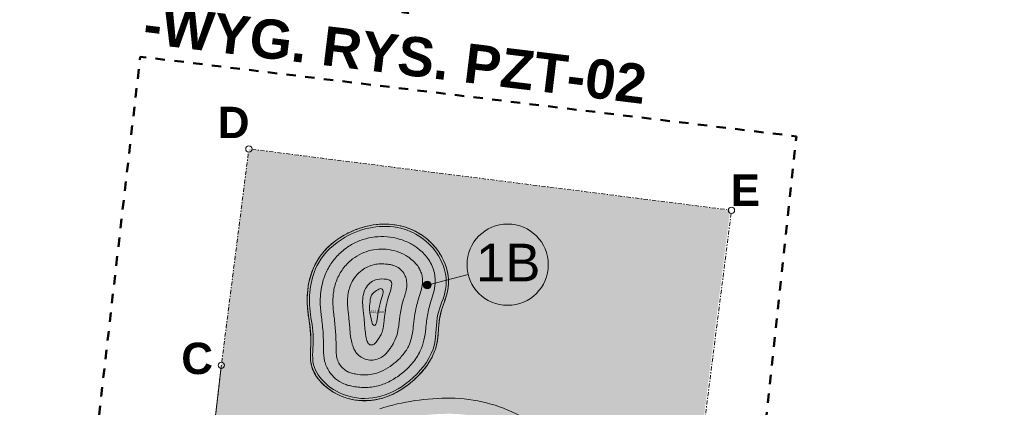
# Model space of a CAD drawing. Header units: millimetres. Extents: x 85983 to 6689246, y 628102 to 1220745.
# Tile 16 of 19: x 5933097 to 6058550, y 808183 to 857609. Entities that reach past the tile are written whole.
import ezdxf
from ezdxf.xclip import XClip

# ---------------------------------------------------------------- set-up
doc = ezdxf.new("R2010")
doc.units = ezdxf.units.MM
doc.header["$MEASUREMENT"] = 0
doc.header["$XCLIPFRAME"] = 0
for name, pattern in [('1_OTKJ', [2, 1.5, -0.5]), ('Przerywana długa 2', [2400, 1200, -1200]), ('Przerywana podwójnie', [1093.611073, 529.166651, -211.666656, 141.111112, -211.666656])]:
    doc.linetypes.add(name, pattern=pattern)
for name, color, linetype, lineweight in [('2D - Ogólne_Nr_pióra__1', 7, 'Continuous', 13), ('2D - Ogólne_Nr_pióra__38', 30, 'Continuous', 13), ('__ Granica opracowania_Nr_pióra__20', 1, 'Continuous', 13), ('__ Granica opracowania_Nr_pióra__26', 5, 'Continuous', 50), ('__ Kontury-kurchany_Nr_pióra__1', 7, 'Continuous', 13), ('__ Opisy _Nr_pióra__1', 7, 'Continuous', 13), ('__ Opisy _Nr_pióra__20', 1, 'Continuous', 13), ('__ Powierzchnia zabudowy _Nr_pióra__1', 7, 'Continuous', 13), ('OTK_L_0_Nr_pióra__2', 8, 'Continuous', 13), ('SKMBT_C28023102512110_2_0_Nr_pióra__1', 7, 'Continuous', 13)]:
    doc.layers.add(name, color=color, linetype=linetype, lineweight=lineweight)
for name, color, linetype, lineweight, true_color in [('2D - Ogólne_Nr_pióra__93', 7, 'Continuous', 13, 0xb5b54a), ('__ Powierzchnia zabudowy _Nr_pióra__82', 7, 'Continuous', 13, 0xaaaaaa), ('__ Powierzchnia zabudowy _Nr_pióra__93', 7, 'Continuous', 13, 0xb5b54a)]:
    doc.layers.add(name, color=color, linetype=linetype, lineweight=lineweight, true_color=true_color)
for name, color, linetype in [('2D - Rysunki i Obrazki', 7, 'Continuous'), ('__ Granica opracowania', 7, 'Continuous'), ('__ Opisy', 7, 'Continuous')]:
    doc.layers.add(name, color=color, linetype=linetype)
doc.styles.add('STYL_AUTOMATYCZNY_1', font='arial.ttf')
doc.styles.add('STYL_AUTOMATYCZNY_2', font='arial.ttf')
picture_1 = doc.add_image_def('image1.tif', size_in_pixel=(12377, 8750))

# ---------------------------------------------------------------- blocks, each defined once
blk = doc.blocks.new('Rysunek_3_2', base_point=(6270111, 924424))
at = {"layer": 'SKMBT_C28023102512110_2_0_Nr_pióra__1', "color": 7, "lineweight": 13}
image = blk.add_image(picture_1, insert=(5850977, 628102), size_in_units=(838268, 592643), dxfattribs=at)
image.set_boundary_path([(-0.5, -0.5), (12376.5, 8749.5)])
blk = doc.blocks.new('Linia_8_3', base_point=(5958790, 813545))
at = {"layer": '__ Granica opracowania_Nr_pióra__20', "color": 1, "linetype": 'Przerywana podwójnie', "lineweight": 13}
blk.add_line((5958841, 813942), (5962246, 840733), dxfattribs=at)
at = {"layer": '__ Granica opracowania_Nr_pióra__20', "color": 1, "linetype": 'Continuous', "lineweight": 13}
for centre in [(5962297, 841130), (5958790, 813545)]:
    blk.add_circle(centre, 400, dxfattribs=at)
blk = doc.blocks.new('Linia_9_3', base_point=(5962297, 841130))
at = {"layer": '__ Granica opracowania_Nr_pióra__20', "color": 1, "linetype": 'Przerywana podwójnie', "lineweight": 13}
blk.add_line((5962694, 841080), (6023396, 833363), dxfattribs=at)
at = {"layer": '__ Granica opracowania_Nr_pióra__20', "color": 1, "linetype": 'Continuous', "lineweight": 13}
for centre in [(5962297, 841130), (6023793, 833313)]:
    blk.add_circle(centre, 400, dxfattribs=at)
blk = doc.blocks.new('Linia_10_3', base_point=(6023793, 833313))
at = {"layer": '__ Granica opracowania_Nr_pióra__20', "color": 1, "linetype": 'Przerywana podwójnie', "lineweight": 13}
blk.add_line((6023742, 832916), (6013169, 749735), dxfattribs=at)
at = {"layer": '__ Granica opracowania_Nr_pióra__20', "color": 1, "linetype": 'Continuous', "lineweight": 13}
for centre in [(6023793, 833313), (6013118, 749339)]:
    blk.add_circle(centre, 400, dxfattribs=at)
blk = doc.blocks.new('Linia_11_3', base_point=(5958790, 813545))
at = {"layer": '__ Granica opracowania_Nr_pióra__20', "color": 1, "linetype": 'Przerywana podwójnie', "lineweight": 13}
blk.add_line((5958744, 813148), (5954353, 775273), dxfattribs=at)
at = {"layer": '__ Granica opracowania_Nr_pióra__20', "color": 1, "linetype": 'Continuous', "lineweight": 13}
for centre in [(5958790, 813545), (5954307, 774876)]:
    blk.add_circle(centre, 400, dxfattribs=at)
blk = doc.blocks.new('Linia_36_3', base_point=(5990252, 825103))
at = {"layer": '__ Opisy', "linetype": 'Continuous', "lineweight": 0, "true_color": 0x000000}
blk.add_hatch(color=18, dxfattribs=at).paths.add_polyline_path([(5984524, 823784), (5984562, 823593), (5984670, 823431), (5984833, 823322), (5985024, 823284), (5985215, 823322), (5985377, 823431), (5985486, 823593), (5985524, 823784), (5985486, 823975), (5985377, 824138), (5985215, 824246), (5985024, 824284), (5984833, 824246), (5984670, 824138), (5984562, 823975)])
at = {"layer": '__ Opisy _Nr_pióra__1', "color": 7, "linetype": 'Continuous', "lineweight": 13}
blk.add_line((5990252, 825103), (5985509, 823906), dxfattribs=at)
blk.add_circle((5985024, 823784), 500, dxfattribs=at)

msp = doc.modelspace()

# ---------------------------------------------------------------- hatches: boundary and pattern name
at = {"layer": '2D - Ogólne_Nr_pióra__38', "linetype": 'Continuous', "lineweight": 0, "true_color": 0x3f2000}
msp.add_hatch(color=38, dxfattribs=at).paths.add_polyline_path([(5955393.116, 784198.137, -0.0397055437), (5958945.601, 791286.345, -0.1362354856), (5972002.846, 803170.007, -0.0518560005), (5979524.799, 806087.246, -0.0777739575), (5987995.675, 807357.2, -0.1180548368), (5995894.339, 805347.804, -0.1088926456), (6000439.933, 801198.095, -0.0939566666), (6002552.676, 796571.316, -0.0798746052), (6002968.957, 789440.315, -0.0233948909), (6002058.76, 783051.367), (6001825.598, 781951.735, 0.0014088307), (6001227.8, 779077.241, 0.0061516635), (6000468.986, 775088.839, 0.0104724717), (5999853.085, 771055.971, 0.0024241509), (5999769.825, 770377.454, 0.013145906), (5999462.797, 766995.045, 0.0109984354), (5999372.742, 764766.825, 0.0100113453), (5999378.711, 762868.873, 0.0026743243), (5999393.286, 762387.719, 0.0094223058), (5999480.119, 760807.296, 0.0271325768), (6000022.231, 756579.81, 0.0057561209), (6000187.098, 755759.297, 0.0156085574), (6000674.721, 753786.941, 0.0071313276), (6000863.625, 753158.677, 0.0198262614), (6001428.482, 751601.114, 0.0113480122), (6001726.458, 750923.983, 0.0127592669), (6002086.903, 750202.785, 0.0699353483), (6004071.604, 747446.816, 0.0516728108), (6005885.273, 745936.293, 0.029523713), (6007049.32, 745250.567), (6010500.135, 745404.621), (6010590.046, 745408.621), (6013676.188, 745545.432, -0.0332494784), (6009768.347, 746328.526, -0.0810819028), (6007000.146, 747596.732, -0.0514312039), (6005509.615, 748836.862, -0.0698150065), (6003854.661, 751138.229, -0.0128291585), (6003537.997, 751771.525, -0.011260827), (6003278.517, 752360.977, -0.0197435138), (6002769.933, 753763.65, -0.0070584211), (6002599.188, 754331.409, -0.0155626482), (6002142.96, 756177.155, -0.0057100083), (6001988.372, 756946.303, -0.0271020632), (6001474.718, 760954.182, -0.009422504), (6001392.002, 762459.378, -0.0026616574), (6001378.134, 762916.97, -0.0099932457), (6001372.432, 764731.553, -0.0109811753), (6001458.791, 766868.51, -0.0131367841), (6001756.144, 770143.923, -0.0024092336), (6001836.529, 770799.137, -0.0104544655), (6002438.755, 774742.403, -0.0061437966), (6003187.429, 778677.42, -0.0014076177), (6003782.423, 781538.413), (6004019.422, 782656.088, 0.0234477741), (6004959.396, 789244.885, 0.0800441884), (6004500.488, 797025.755, 0.094308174), (6002073.664, 802351.753, 0.1094717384), (5996859.388, 807099.952, 0.1186575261), (5988016.116, 809357.109, 0.0775174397), (5978962.185, 808006.831, 0.0515899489), (5971096.019, 804952.618, 0.1364701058), (5957232.441, 792319.043, 0.0169161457), (5956107.372, 790363.381)])
at = {"layer": '2D - Ogólne_Nr_pióra__93', "linetype": 'Continuous', "lineweight": 0, "true_color": 0x5a5a25}
h = msp.add_hatch(color=59, dxfattribs=at)
h.paths.add_polyline_path([(5978949.476, 808006.831, -0.0775174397), (5988003.406, 809357.109, -0.1186575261), (5996846.678, 807099.952, -0.1094717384), (6002060.954, 802351.753, -0.094308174), (6004487.778, 797025.755, -0.0800441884), (6004946.686, 789244.885, -0.0234477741), (6004006.713, 782656.088), (6003769.714, 781538.413, 0.0014076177), (6003174.72, 778677.42, 0.0061437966), (6002426.046, 774742.403, 0.0104544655), (6001823.82, 770799.137, 0.0024092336), (6001743.435, 770143.923, 0.0131367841), (6001446.082, 766868.51, 0.0109811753), (6001359.722, 764731.553, 0.0099932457), (6001365.424, 762916.97, 0.0026616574), (6001379.292, 762459.378, 0.009422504), (6001462.008, 760954.182, 0.0271020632), (6001975.663, 756946.303, 0.0057100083), (6002130.251, 756177.155, 0.0155626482), (6002586.479, 754331.409, 0.0070584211), (6002757.224, 753763.65, 0.0197435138), (6003265.808, 752360.977, 0.011260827), (6003525.288, 751771.525, 0.0128291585), (6003841.951, 751138.229, 0.0698150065), (6005496.905, 748836.862, 0.0514312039), (6006987.437, 747596.732, 0.0810819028), (6009755.637, 746328.526, 0.0332494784), (6013663.479, 745545.432), (6021655.194, 745899.711), (6022019.769, 749294.922), (6012932.246, 749043.9), (6023615.423, 833302.054), (5962283.987, 841121.641), (5958772.381, 813476.628), (5956094.663, 790363.381, -0.0169161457), (5957219.731, 792319.043, -0.1364701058), (5971083.309, 804952.618, -0.0515899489)])
h.paths.add_polyline_path([(5986313.131, 816732.314, 0.0201395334), (5986434.873, 818004.466), (5986443.196, 818127.984), (5986451.848, 818255.977, -0.0692771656), (5987070.991, 821292.675), (5987115.208, 821416.311), (5987153.229, 821522.479, 0.055227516), (5987679.139, 823474.144, 0.1572030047), (5986871.022, 827329.445, 0.1556249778), (5983350.472, 830694.47, 0.1376903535), (5978705.989, 831498.749, 0.1071118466), (5974346.956, 830079.299, 0.1263697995), (5971055.645, 826961.547, 0.1232307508), (5969736.536, 822538.295, 0.0524735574), (5969927.749, 819444.421, -0.0545442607), (5970146.939, 815578.52, 0.0268275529), (5970123.726, 814484.12, 0.0670928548), (5970325.562, 813277.056, 0.1012163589), (5971313.515, 811572.576, 0.0972787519), (5973531.754, 809841.549, 0.050623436), (5974934.327, 809299.735, 0.1773772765), (5980584.896, 809823.936, 0.0953793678), (5984062.065, 812406.473, 0.0955268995), (5985910.747, 815221.997, 0.0566366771)], flags=0)
at = {"layer": '__ Powierzchnia zabudowy _Nr_pióra__93', "linetype": 'Continuous', "lineweight": 0, "true_color": 0xc7c777}
msp.add_hatch(color=53, dxfattribs=at).paths.add_polyline_path([(5973544.463, 809849.952, 0.050623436), (5974947.037, 809308.138, 0.1773772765), (5980597.606, 809832.339, 0.0953793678), (5984074.775, 812414.876, 0.0955268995), (5985923.456, 815230.4, 0.0566366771), (5986325.84, 816740.717, 0.0201395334), (5986447.582, 818012.868), (5986455.905, 818136.386), (5986464.558, 818264.38, -0.0692771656), (5987083.7, 821301.078), (5987127.918, 821424.714), (5987165.938, 821530.882, 0.055227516), (5987691.849, 823482.547, 0.1572030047), (5986883.731, 827337.848, 0.1556249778), (5983363.181, 830702.872, 0.1376903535), (5978718.698, 831507.152, 0.1071118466), (5974359.666, 830087.702, 0.1263697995), (5971068.354, 826969.95, 0.1232307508), (5969749.246, 822546.698, 0.0524735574), (5969940.459, 819452.824, -0.0545442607), (5970159.648, 815586.923, 0.0268275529), (5970136.436, 814492.523, 0.0670928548), (5970338.272, 813285.458, 0.1012163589), (5971326.224, 811580.978, 0.0972787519)])

# ---------------------------------------------------------------- linework, layer by layer
at = {"layer": '2D - Ogólne_Nr_pióra__1', "color": 7, "linetype": 'Continuous', "lineweight": 13, "flags": 128}
msp.add_lwpolyline([(5996859.388, 807099.952, 0.1186575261), (5988016.116, 809357.109, 0.0775174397), (5978962.185, 808006.831, 0.0515899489)], format="xyb", dxfattribs=at)
at = {"layer": '__ Granica opracowania_Nr_pióra__26', "color": 5, "linetype": 'Przerywana długa 2', "lineweight": 50, "flags": 128}
msp.add_lwpolyline([(5935172.381, 737256.628), (6019552.381, 726316.628), (6032052.381, 842726.628), (5948452.381, 852886.628)], close=True, dxfattribs=at)
at = {"layer": '__ Kontury-kurchany_Nr_pióra__1', "color": 7, "linetype": 'Continuous', "lineweight": 13}
for points, knots in [([(5974947.037, 809308.138), (5975550.003, 809143.492), (5976170.165, 809047.808), (5976794.979, 809027.623), (5977419.946, 809007.432), (5978044.476, 809062.278), (5978657.263, 809187.238), (5979354.636, 809329.447), (5980029.669, 809561.486), (5980672.177, 809867.449), (5981313.728, 810172.957), (5981915.443, 810554.742), (5982484.005, 810980.931), (5982781.538, 811203.959), (5983066.059, 811443.564), (5983341.364, 811693.466), (5983616.622, 811943.324), (5983880.606, 812205.428), (5984133.579, 812477.79), (5984395.762, 812760.068), (5984643.397, 813055.644), (5984872.862, 813365.096), (5985102.417, 813674.671), (5985313.143, 813997.819), (5985500.298, 814334.721), (5985681.918, 814661.662), (5985839.612, 815001.21), (5985969.799, 815351.781), (5986100.011, 815702.416), (5986200.261, 816063.355), (5986272.576, 816430.284), (5986328.244, 816712.745), (5986362.95, 816998.723), (5986391.167, 817285.232), (5986419.368, 817571.574), (5986436.995, 817858.828), (5986456.552, 818145.886), (5986476.876, 818444.223), (5986495.316, 818742.732), (5986526.111, 819040.166), (5986556.928, 819337.827), (5986597.944, 819634.458), (5986661.152, 819926.923), (5986715.846, 820179.992), (5986787.852, 820428.848), (5986867.211, 820675.313), (5986946.521, 820921.624), (5987035.128, 821164.801), (5987122.128, 821408.503), (5987194.993, 821612.613), (5987269.221, 821816.26), (5987338.006, 822021.783), (5987406.808, 822227.361), (5987473.492, 822433.763), (5987527.645, 822643.677), (5987590.975, 822889.165), (5987644.57, 823137.335), (5987679.467, 823388.489), (5987714.389, 823639.815), (5987735.137, 823892.904), (5987733.334, 824146.706), (5987729.478, 824689.359), (5987656.556, 825229.765), (5987517.023, 825754.501), (5987377.561, 826278.969), (5987178.944, 826785.257), (5986923.447, 827264.29), (5986657.78, 827762.391), (5986341.451, 828231.695), (5985977.563, 828663.301), (5985613.706, 829094.87), (5985205.33, 829486.764), (5984759.631, 829833.16), (5984313.872, 830179.601), (5983832.611, 830477.678), (5983323.682, 830721.968), (5982814.894, 830966.19), (5982281.048, 831153.8), (5981733.419, 831290.294), (5981215.648, 831419.346), (5980687.072, 831499.805), (5980154.511, 831532.854), (5979622.073, 831565.896), (5979087.841, 831549.439), (5978557.638, 831490.6), (5978028.22, 831431.849), (5977504.72, 831328.838), (5976991.412, 831186.559), (5976478.317, 831044.339), (5975977.347, 830861.978), (5975488.805, 830650.204), (5975019.877, 830446.934), (5974562.83, 830216.691), (5974127.032, 829949.775), (5973691.184, 829682.829), (5973277.525, 829381.324), (5972885.583, 829053.208), (5972493.41, 828724.899), (5972122.461, 828371.428), (5971792.49, 827980.746), (5971434.382, 827556.749), (5971125.62, 827093.868), (5970858.704, 826607.155), (5970591.826, 826120.509), (5970369.283, 825610.972), (5970199.541, 825082.618), (5970029.896, 824554.564), (5969916.261, 824010.584), (5969838.466, 823461.404), (5969774.568, 823010.333), (5969741.757, 822555.685), (5969731.99, 822100.263), (5969722.226, 821644.968), (5969741.37, 821189.628), (5969777.896, 820735.736), (5969799.546, 820466.698), (5969832.578, 820198.792), (5969869.286, 819931.408), (5969905.985, 819664.081), (5969950.193, 819397.837), (5969989.349, 819130.858), (5970068.63, 818590.288), (5970139.375, 818048.419), (5970173.355, 817503.188), (5970207.347, 816957.764), (5970203.691, 816410.93), (5970176.321, 815865.152), (5970166.656, 815672.435), (5970151.142, 815480.036), (5970141.927, 815287.297), (5970132.71, 815094.503), (5970126.275, 814901.533), (5970129.972, 814708.542), (5970133.793, 814509.099), (5970142.516, 814309.634), (5970164.773, 814111.383), (5970187.047, 813912.967), (5970219.07, 813715.668), (5970269.43, 813522.437), (5970355.649, 813191.614), (5970479.796, 812871.449), (5970640.136, 812569.312), (5970800.371, 812267.373), (5970991.771, 811983.564), (5971209.16, 811719.557), (5971528.569, 811331.653), (5971887.749, 810978.045), (5972280.986, 810665.06), (5972674.131, 810352.147), (5973096.148, 810077.05), (5973544.463, 809849.952), (5973992.728, 809622.879), (5974462.224, 809440.52), (5974947.037, 809308.138)], [0, 0, 0, 0, 1, 1, 1, 2, 2, 2, 3, 3, 3, 4, 4, 4, 5, 5, 5, 6, 6, 6, 7, 7, 7, 8, 8, 8, 9, 9, 9, 10, 10, 10, 11, 11, 11, 12, 12, 12, 13, 13, 13, 14, 14, 14, 15, 15, 15, 16, 16, 16, 17, 17, 17, 18, 18, 18, 19, 19, 19, 20, 20, 20, 21, 21, 21, 22, 22, 22, 23, 23, 23, 24, 24, 24, 25, 25, 25, 26, 26, 26, 27, 27, 27, 28, 28, 28, 29, 29, 29, 30, 30, 30, 31, 31, 31, 32, 32, 32, 33, 33, 33, 34, 34, 34, 35, 35, 35, 36, 36, 36, 37, 37, 37, 38, 38, 38, 39, 39, 39, 40, 40, 40, 41, 41, 41, 42, 42, 42, 43, 43, 43, 44, 44, 44, 45, 45, 45, 46, 46, 46, 47, 47, 47, 48, 48, 48, 49, 49, 49, 50, 50, 50, 51, 51, 51, 51]), ([(5975023.286, 809586.234), (5976353.243, 809212.963), (5977761.918, 809229.337), (5979096.843, 809586.234), (5980656.412, 810003.191), (5982038.208, 810884.139), (5983226.458, 811980.96), (5984491.629, 813148.784), (5985545.666, 814562.503), (5985935.856, 816232.092), (5986228.351, 817483.657), (5986108.108, 818797.557), (5986393.286, 820051.234), (5986638.892, 821130.953), (5987164.486, 822128.37), (5987361.886, 823217.059), (5987604.459, 824554.891), (5987298.561, 825920.512), (5986669.291, 827128.067), (5985648.787, 829086.389), (5983805.963, 830472.275), (5981664.932, 831010.185), (5979258.993, 831614.649), (5976720.592, 831088.861), (5974556.608, 829859.371), (5973152.651, 829061.698), (5971936.564, 827964.531), (5971149.163, 826557.649), (5970118.06, 824715.329), (5969868.111, 822549.331), (5970095.837, 820442.756), (5970219.119, 819302.335), (5970490.491, 818178.658), (5970509.681, 817032.62), (5970528.914, 815883.997), (5970271.422, 814727.268), (5970543.286, 813616.234), (5970774.752, 812670.29), (5971369.124, 811868.56), (5972091.886, 811210.784), (5972929.696, 810448.303), (5973933.068, 809892.219), (5975023.286, 809586.234)], [0, 0, 0, 0, 1, 1, 1, 2, 2, 2, 3, 3, 3, 4, 4, 4, 5, 5, 5, 6, 6, 6, 7, 7, 7, 8, 8, 8, 9, 9, 9, 10, 10, 10, 11, 11, 11, 12, 12, 12, 13, 13, 13, 14, 14, 14, 14]), ([(5975566.171, 810850.31), (5976132.079, 810743.398), (5976708.262, 810692.953), (5977283.947, 810711.569), (5977860.689, 810730.22), (5978433.064, 810816.839), (5978985.818, 810982.924), (5979517.199, 811142.586), (5980026.524, 811366.763), (5980510.003, 811639.219), (5980992.794, 811911.288), (5981447.942, 812229.241), (5981877.019, 812580.033), (5982343.229, 812961.183), (5982776.042, 813381.734), (5983158.373, 813846.802), (5983541.28, 814312.571), (5983866.939, 814822.319), (5984126.83, 815366.231), (5984340.094, 815812.56), (5984499.588, 816281.947), (5984609.976, 816763.975), (5984720.089, 817244.803), (5984772.878, 817736.402), (5984829.099, 818226.541), (5984901.298, 818855.972), (5984967.701, 819486.48), (5985089.322, 820108.141), (5985210.973, 820729.948), (5985384.064, 821340.02), (5985569.773, 821945.885), (5985685.215, 822322.509), (5985804.574, 822698.208), (5985889.007, 823082.873), (5985973.609, 823468.304), (5986025.011, 823860.644), (5986032.153, 824255.12), (5986035.43, 824436.117), (5986028.575, 824617.119), (5986011.43, 824797.329), (5985994.287, 824977.537), (5985967.229, 825156.706), (5985929.013, 825333.638), (5985865.667, 825626.916), (5985773.053, 825913.282), (5985653.899, 826188.705), (5985534.763, 826464.087), (5985389.64, 826727.191), (5985223.456, 826977.088), (5985050.984, 827236.439), (5984857.394, 827480.903), (5984645.906, 827709.527), (5984434.5, 827938.062), (5984205.93, 828150.241), (5983962.85, 828344.718), (5983795.209, 828478.84), (5983621.429, 828605.209), (5983442.063, 828723.221), (5983262.679, 828841.246), (5983078.529, 828951.884), (5982888.616, 829052.127), (5982426.38, 829296.113), (5981940.928, 829494.513), (5981439.129, 829641.301), (5980937.16, 829788.139), (5980422.584, 829886.757), (5979901.156, 829929.012), (5979379.992, 829971.246), (5978856.019, 829964.578), (5978336.708, 829903.658), (5977817.397, 829842.739), (5977305.476, 829729.888), (5976808.866, 829566.262), (5976312.28, 829402.645), (5975833.27, 829189.717), (5975379.232, 828930.428), (5974925.161, 828671.12), (5974498.069, 828367.16), (5974105.45, 828021.792), (5973690.925, 827657.155), (5973317.191, 827248.838), (5972987.335, 826806.108), (5972657.375, 826363.238), (5972376.2, 825886.457), (5972147.703, 825383.754), (5971919.322, 824881.305), (5971748.378, 824355.018), (5971623.569, 823817.436), (5971532.578, 823425.514), (5971473.278, 823027.256), (5971435.044, 822626.773), (5971396.825, 822226.444), (5971385.022, 821824.099), (5971391.757, 821422.055), (5971396.661, 821129.328), (5971417.066, 820837.178), (5971444.896, 820545.754), (5971472.716, 820254.432), (5971511.46, 819964.276), (5971547.886, 819673.904), (5971634.199, 818985.865), (5971721.781, 818297.772), (5971761.226, 817605.567), (5971800.661, 816913.526), (5971788.583, 816219.737), (5971806.069, 815526.739), (5971818.262, 815043.488), (5971841.266, 814558.756), (5971952.538, 814088.689), (5972064.336, 813616.396), (5972258.89, 813168.268), (5972521.186, 812759.749), (5972747.339, 812407.521), (5973027.132, 812094.71), (5973348.599, 811827.009), (5973669.62, 811559.681), (5974030.089, 811342.917), (5974414.599, 811180.279), (5974598.894, 811102.326), (5974789.248, 811039.799), (5974981.907, 810985.706), (5975174.465, 810931.642), (5975369.643, 810887.438), (5975566.171, 810850.31)], [0, 0, 0, 0, 1, 1, 1, 2, 2, 2, 3, 3, 3, 4, 4, 4, 5, 5, 5, 6, 6, 6, 7, 7, 7, 8, 8, 8, 9, 9, 9, 10, 10, 10, 11, 11, 11, 12, 12, 12, 13, 13, 13, 14, 14, 14, 15, 15, 15, 16, 16, 16, 17, 17, 17, 18, 18, 18, 19, 19, 19, 20, 20, 20, 21, 21, 21, 22, 22, 22, 23, 23, 23, 24, 24, 24, 25, 25, 25, 26, 26, 26, 27, 27, 27, 28, 28, 28, 29, 29, 29, 30, 30, 30, 31, 31, 31, 32, 32, 32, 33, 33, 33, 34, 34, 34, 35, 35, 35, 36, 36, 36, 37, 37, 37, 38, 38, 38, 39, 39, 39, 40, 40, 40, 41, 41, 41, 41]), ([(5975867.237, 812432.35), (5976300.3, 812354.303), (5976739.851, 812311.104), (5977179.831, 812321.062), (5977620.813, 812331.042), (5978059.158, 812391.036), (5978482.979, 812513.654), (5978912.305, 812637.865), (5979323.299, 812817.077), (5979712.957, 813036.225), (5980101.906, 813254.975), (5980468.234, 813511.197), (5980814.994, 813792.162), (5981182.911, 814090.27), (5981526.866, 814416.918), (5981834.782, 814776.536), (5982143.322, 815136.882), (5982411.039, 815530.415), (5982622.576, 815954.815), (5982796.729, 816304.212), (5982923.523, 816674.335), (5983016.632, 817053.382), (5983109.505, 817431.471), (5983162.632, 817817.932), (5983209.453, 818204.446), (5983213.912, 818241.256), (5983217.682, 818278.142), (5983221.798, 818314.992), (5983225.913, 818351.841), (5983229.782, 818388.716), (5983234.187, 818425.532), (5983287.175, 818868.365), (5983335.911, 819311.731), (5983401.36, 819752.881), (5983466.84, 820194.245), (5983547.447, 820633.254), (5983651.168, 821067.186), (5983723.975, 821371.78), (5983811.606, 821672.505), (5983901.091, 821972.621), (5983990.556, 822272.667), (5984085.793, 822570.993), (5984172.412, 822871.875), (5984255.183, 823159.391), (5984332.955, 823448.634), (5984377.755, 823744.373), (5984422.675, 824040.91), (5984437.404, 824341.665), (5984409.036, 824640.163), (5984388.762, 824853.495), (5984345.929, 825064), (5984280.703, 825268.118), (5984215.513, 825472.123), (5984127.813, 825668.052), (5984024.159, 825855.469), (5983891.168, 826095.93), (5983729.368, 826318.853), (5983548.223, 826525.439), (5983367.296, 826731.776), (5983166.926, 826920.396), (5982952.164, 827091.203), (5982888.251, 827142.036), (5982823.305, 827191.573), (5982757.216, 827239.546), (5982691.123, 827287.521), (5982624.184, 827334.328), (5982555.753, 827378.912), (5982191.226, 827616.407), (5981800.996, 827813.134), (5981393.526, 827966.216), (5980985.862, 828119.371), (5980564.495, 828232.082), (5980133.239, 828293.902), (5979702.341, 828355.67), (5979266.493, 828375.754), (5978832.135, 828347.085), (5978397.778, 828318.415), (5977967.525, 828244.113), (5977549.309, 828123.35), (5977131.191, 828002.615), (5976726.513, 827838.729), (5976343.026, 827632.859), (5975959.434, 827426.933), (5975598.196, 827181.809), (5975268.075, 826897.89), (5974849.446, 826537.851), (5974480.653, 826123.76), (5974166.543, 825669.509), (5973852.268, 825215.021), (5973597.432, 824722.826), (5973410.925, 824202.766), (5973224.622, 823683.273), (5973111.717, 823141.173), (5973050.204, 822592.743), (5973002.933, 822171.291), (5972996.005, 821746.857), (5973011.524, 821323.12), (5973027.025, 820899.859), (5973072.31, 820478.331), (5973121.857, 820057.709), (5973124.748, 820033.171), (5973128.052, 820008.686), (5973131.143, 819984.172), (5973134.233, 819959.659), (5973137.49, 819935.168), (5973140.365, 819910.628), (5973215.78, 819266.88), (5973284.171, 818622.357), (5973331.174, 817975.919), (5973378.185, 817329.371), (5973404.423, 816681.575), (5973408.701, 816033.369), (5973409.775, 815870.78), (5973407.989, 815708.176), (5973409.638, 815545.591), (5973411.288, 815382.961), (5973413.831, 815220.252), (5973426.37, 815058.099), (5973436.059, 814932.81), (5973448.825, 814807.67), (5973470.381, 814683.861), (5973491.952, 814559.974), (5973520.17, 814437.332), (5973557.902, 814317.35), (5973629.897, 814088.414), (5973727.354, 813868.013), (5973855.1, 813664.826), (5973982.975, 813461.436), (5974138.795, 813277.398), (5974317.67, 813116.974), (5974451.666, 812996.8), (5974598.959, 812892.912), (5974755.52, 812804.237), (5974911.897, 812715.666), (5975077.274, 812643.831), (5975247.55, 812586.467), (5975348.501, 812552.459), (5975451.234, 812523.958), (5975554.723, 812498.671), (5975658.196, 812473.388), (5975762.403, 812451.243), (5975867.237, 812432.35)], [0, 0, 0, 0, 1, 1, 1, 2, 2, 2, 3, 3, 3, 4, 4, 4, 5, 5, 5, 6, 6, 6, 7, 7, 7, 8, 8, 8, 9, 9, 9, 10, 10, 10, 11, 11, 11, 12, 12, 12, 13, 13, 13, 14, 14, 14, 15, 15, 15, 16, 16, 16, 17, 17, 17, 18, 18, 18, 19, 19, 19, 20, 20, 20, 21, 21, 21, 22, 22, 22, 23, 23, 23, 24, 24, 24, 25, 25, 25, 26, 26, 26, 27, 27, 27, 28, 28, 28, 29, 29, 29, 30, 30, 30, 31, 31, 31, 32, 32, 32, 33, 33, 33, 34, 34, 34, 35, 35, 35, 36, 36, 36, 37, 37, 37, 38, 38, 38, 39, 39, 39, 40, 40, 40, 41, 41, 41, 42, 42, 42, 43, 43, 43, 44, 44, 44, 45, 45, 45, 46, 46, 46, 47, 47, 47, 47]), ([(5978845.615, 814390.931), (5979057.512, 814475.817), (5979255.329, 814590.97), (5979437.488, 814728.347), (5979619.284, 814865.451), (5979781.281, 815026.73), (5979929.967, 815199.121), (5979990.713, 815269.553), (5980047.556, 815343.201), (5980103.38, 815417.587), (5980159.19, 815491.953), (5980213.13, 815567.709), (5980266.445, 815643.881), (5980359.404, 815776.691), (5980449.814, 815911.339), (5980536.035, 816048.627), (5980622.299, 816185.984), (5980705.272, 816325.399), (5980778.97, 816469.91), (5980966.156, 816836.956), (5981113.284, 817223.194), (5981215.24, 817622.506), (5981316.992, 818021.017), (5981373.998, 818428.809), (5981421.653, 818837.497), (5981439.679, 818992.092), (5981455.429, 819146.949), (5981473.975, 819301.482), (5981492.522, 819456.022), (5981512.542, 819610.373), (5981534.507, 819764.468), (5981540.726, 819808.095), (5981546.718, 819851.752), (5981552.756, 819895.403), (5981558.794, 819939.055), (5981564.587, 819982.74), (5981570.789, 820026.368), (5981614.485, 820333.73), (5981664.868, 820640.174), (5981731.818, 820943.305), (5981798.779, 821246.491), (5981882.504, 821545.611), (5981976.464, 821841.554), (5982023.52, 821989.765), (5982074.332, 822136.771), (5982120.834, 822285.157), (5982167.341, 822433.563), (5982211.356, 822582.756), (5982250.443, 822733.294), (5982284.974, 822866.287), (5982318.496, 822999.606), (5982345.314, 823134.371), (5982372.144, 823269.201), (5982394.756, 823404.899), (5982407.524, 823541.793), (5982429.352, 823775.818), (5982432.313, 824011.831), (5982401.78, 824244.918), (5982371.175, 824478.545), (5982310.4, 824707.014), (5982216.491, 824923.214), (5982108.368, 825172.137), (5981960.391, 825401.129), (5981776.591, 825600.669), (5981592.977, 825800.006), (5981375.448, 825964.57), (5981138.544, 826096), (5981015.491, 826164.268), (5980885.687, 826218.824), (5980752.705, 826264.664), (5980619.87, 826310.452), (5980483.37, 826344.98), (5980345.52, 826371.993), (5980270.364, 826386.721), (5980194.593, 826398.104), (5980118.679, 826408.232), (5980042.773, 826418.359), (5979966.66, 826426.854), (5979890.443, 826434.293), (5979618.55, 826460.827), (5979345.465, 826477.805), (5979072.372, 826471.162), (5978798.819, 826464.508), (5978526.005, 826436.519), (5978258.909, 826376.939), (5977984.117, 826315.642), (5977715.981, 826227.084), (5977459.76, 826110.224), (5977203.565, 825993.376), (5976959.832, 825851.22), (5976732.402, 825685.106), (5976429.71, 825464.021), (5976155.851, 825205.97), (5975918.951, 824915.498), (5975682.053, 824625.028), (5975484.671, 824304.689), (5975328.74, 823963.842), (5975207.926, 823699.756), (5975114.576, 823424.201), (5975043.383, 823142.661), (5974972.237, 822861.311), (5974925.939, 822574.389), (5974898.071, 822285.543), (5974863.291, 821925.05), (5974861.258, 821562.304), (5974878.697, 821200.543), (5974896.117, 820839.159), (5974936.538, 820479.413), (5974976.061, 820119.746), (5975002.328, 819880.716), (5975029.039, 819641.732), (5975053.214, 819402.481), (5975077.389, 819163.224), (5975100.021, 818923.81), (5975119.088, 818684.092), (5975149.494, 818301.806), (5975176.326, 817919.284), (5975220.75, 817538.42), (5975265.212, 817157.23), (5975327.413, 816777.969), (5975420.207, 816405.673), (5975436.229, 816341.393), (5975453.393, 816277.405), (5975471.649, 816213.724), (5975489.905, 816150.042), (5975509.003, 816086.593), (5975529.984, 816023.757), (5975586.286, 815855.142), (5975652.648, 815689.656), (5975735.031, 815532.095), (5975817.572, 815374.234), (5975913.455, 815223.657), (5976028.288, 815087.375), (5976195.384, 814889.068), (5976390.486, 814715.712), (5976610.447, 814578.153), (5976830.493, 814440.541), (5977070.379, 814338.111), (5977322.5, 814276.164), (5977574.539, 814214.237), (5977834.506, 814191.879), (5978093.246, 814211.605), (5978351.855, 814231.32), (5978604.874, 814294.491), (5978845.615, 814390.931)], [0, 0, 0, 0, 1, 1, 1, 2, 2, 2, 3, 3, 3, 4, 4, 4, 5, 5, 5, 6, 6, 6, 7, 7, 7, 8, 8, 8, 9, 9, 9, 10, 10, 10, 11, 11, 11, 12, 12, 12, 13, 13, 13, 14, 14, 14, 15, 15, 15, 16, 16, 16, 17, 17, 17, 18, 18, 18, 19, 19, 19, 20, 20, 20, 21, 21, 21, 22, 22, 22, 23, 23, 23, 24, 24, 24, 25, 25, 25, 26, 26, 26, 27, 27, 27, 28, 28, 28, 29, 29, 29, 30, 30, 30, 31, 31, 31, 32, 32, 32, 33, 33, 33, 34, 34, 34, 35, 35, 35, 36, 36, 36, 37, 37, 37, 38, 38, 38, 39, 39, 39, 40, 40, 40, 41, 41, 41, 42, 42, 42, 43, 43, 43, 44, 44, 44, 45, 45, 45, 46, 46, 46, 47, 47, 47, 48, 48, 48, 48]), ([(5978107.39, 816166.027), (5978324.814, 816248.276), (5978471.516, 816442.21), (5978609.351, 816632.035), (5978721.33, 816786.251), (5978830.219, 816942.748), (5978929.475, 817105.432), (5979028.809, 817268.241), (5979119.835, 817436.146), (5979195.683, 817611.117), (5979291.775, 817832.788), (5979363.797, 818064.107), (5979411.243, 818301.04), (5979458.576, 818537.407), (5979482.815, 818777.548), (5979507.533, 819017.412), (5979528.046, 819216.477), (5979549.77, 819415.418), (5979574.395, 819614.014), (5979599.019, 819812.608), (5979628.15, 820010.608), (5979655.358, 820208.866), (5979721.349, 820689.726), (5979784.416, 821171.376), (5979904.67, 821641.303), (5980059.624, 822246.826), (5980308.506, 822825.183), (5980442.948, 823435.292), (5980513.264, 823754.394), (5980566.939, 824113.869), (5980333.065, 824328.39), (5980194.696, 824455.311), (5980002.681, 824487.088), (5979813.846, 824508.497), (5979427.136, 824552.34), (5979033.984, 824581.363), (5978655.18, 824495.518), (5978369.828, 824430.851), (5978102.909, 824304.449), (5977865.877, 824132.313), (5977635.168, 823964.769), (5977432.891, 823760.709), (5977274.958, 823523.301), (5977117.362, 823286.401), (5977003.747, 823023.379), (5976927.934, 822748.925), (5976868.382, 822533.339), (5976830.669, 822312.451), (5976810.323, 822089.65), (5976790.006, 821867.155), (5976784.141, 821643.588), (5976791.012, 821420.245), (5976796.81, 821231.767), (5976810.335, 821043.639), (5976828.885, 820855.972), (5976847.429, 820668.368), (5976869.599, 820481.153), (5976891.206, 820293.874), (5976918.276, 820059.25), (5976943.409, 819824.407), (5976966.941, 819589.403), (5976990.472, 819354.397), (5977012.15, 819119.207), (5977031.634, 818883.832), (5977057.238, 818574.524), (5977082.253, 818265.206), (5977113.705, 817956.453), (5977145.18, 817647.48), (5977184.813, 817339.207), (5977247.59, 817035.127), (5977271.686, 816918.413), (5977301.605, 816803.062), (5977335.988, 816688.972), (5977389.797, 816510.42), (5977457.647, 816328.876), (5977606.441, 816219.753), (5977750.437, 816114.149), (5977939.63, 816102.565), (5978107.39, 816166.027)], [0, 0, 0, 0, 1, 1, 1, 2, 2, 2, 3, 3, 3, 4, 4, 4, 5, 5, 5, 6, 6, 6, 7, 7, 7, 8, 8, 8, 9, 9, 9, 10, 10, 10, 11, 11, 11, 12, 12, 12, 13, 13, 13, 14, 14, 14, 15, 15, 15, 16, 16, 16, 17, 17, 17, 18, 18, 18, 19, 19, 19, 20, 20, 20, 21, 21, 21, 22, 22, 22, 23, 23, 23, 24, 24, 24, 25, 25, 25, 26, 26, 26, 26]), ([(5978594.707, 819133.195), (5978677.177, 819522.612), (5978731.774, 819917.095), (5978790.493, 820310.879), (5978865.52, 820814.026), (5978953.559, 821316.393), (5979115.228, 821798.373), (5979234.607, 822154.274), (5979397.826, 822502.284), (5979397.82, 822875.838), (5979397.817, 823054.394), (5979360.391, 823247.109), (5979199.031, 823306.818), (5979040.821, 823365.361), (5978886.399, 823251.558), (5978738.117, 823160.163), (5978511.462, 823020.463), (5978264.668, 822907.778), (5978088.648, 822709.725), (5977832.097, 822421.061), (5977778.937, 822018.117), (5977732.487, 821630.768), (5977692.83, 821300.063), (5977662.731, 820968), (5977680.111, 820635.614), (5977707.756, 820106.899), (5977845.637, 819591.618), (5977962.944, 819074.793), (5978007.638, 818877.885), (5978057.377, 818661.994), (5978245.777, 818634.83), (5978471.47, 818602.288), (5978543.276, 818890.341), (5978594.707, 819133.195)], [0, 0, 0, 0, 1, 1, 1, 2, 2, 2, 3, 3, 3, 4, 4, 4, 5, 5, 5, 6, 6, 6, 7, 7, 7, 8, 8, 8, 9, 9, 9, 10, 10, 10, 11, 11, 11, 11])]:
    msp.add_open_spline(points, degree=3, knots=knots, dxfattribs=at)
at = {"layer": '__ Opisy _Nr_pióra__1', "color": 7, "linetype": 'Continuous', "lineweight": 13}
msp.add_circle((5995269.721, 826368.941), 5175.266, dxfattribs=at)
at = {"layer": '__ Powierzchnia zabudowy _Nr_pióra__82', "color": 253, "linetype": 'Continuous', "lineweight": 13, "true_color": 0xaaaaaa, "flags": 128}
msp.add_lwpolyline([(5973544.463, 809849.952, 0.050623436), (5974947.037, 809308.138, 0.1773772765), (5980597.606, 809832.339, 0.0953793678), (5984074.775, 812414.876, 0.0955268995), (5985923.456, 815230.4, 0.0566366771), (5986325.84, 816740.717, 0.0201395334), (5986447.582, 818012.868), (5986455.905, 818136.386), (5986464.558, 818264.38, -0.0692771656), (5987083.7, 821301.078), (5987127.918, 821424.714), (5987165.938, 821530.882, 0.055227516), (5987691.849, 823482.547, 0.1572030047), (5986883.731, 827337.848, 0.1556249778), (5983363.181, 830702.872, 0.1376903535), (5978718.698, 831507.152, 0.1071118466), (5974359.666, 830087.702, 0.1263697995), (5971068.354, 826969.95, 0.1232307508), (5969749.246, 822546.698, 0.0524735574), (5969940.459, 819452.824, -0.0545442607), (5970159.648, 815586.923, 0.0268275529), (5970136.436, 814492.523, 0.0670928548), (5970338.272, 813285.458, 0.1012163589), (5971326.224, 811580.978, 0.0972787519)], format="xyb", close=True, dxfattribs=at)
at = {"layer": 'OTK_L_0_Nr_pióra__2', "color": 8, "linetype": '1_OTKJ', "lineweight": 13}
msp.add_line((5958790.207, 813545.154), (5954306.73, 774875.557), dxfattribs=at)

# ---------------------------------------------------------------- block references
at = {"layer": '2D - Rysunki i Obrazki', "color": 151, "linetype": 'Continuous', "lineweight": 13, "true_color": 0x80c2ff}
ref = msp.add_blockref('Rysunek_3_2', (6270111.458, 924423.537), dxfattribs=at)
XClip(ref).set_block_clipping_path([(5850977.4148853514, 628101.9790052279), (6689245.5020540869, 1220745.0959693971)])
at = {"layer": '__ Granica opracowania', "color": 1, "linetype": 'Przerywana podwójnie', "lineweight": 13}
for name, p in [('Linia_8_3', (5958790.207, 813545.154)), ('Linia_9_3', (5962296.696, 841130.044)), ('Linia_10_3', (6023792.703, 833312.899)), ('Linia_11_3', (5958790.207, 813545.154))]:
    msp.add_blockref(name, p, dxfattribs=at)
at = {"layer": '__ Opisy', "color": 7, "linetype": 'Continuous', "lineweight": 13}
msp.add_blockref('Linia_36_3', (5990251.681, 825102.981), dxfattribs=at)

# ---------------------------------------------------------------- texts
at = {"layer": '__ Granica opracowania_Nr_pióra__26', "color": 5, "linetype": 'Continuous', "lineweight": 50, "insert": (5949429.513, 860926.811), "char_height": 5000, "attachment_point": 4, "rotation": 353.07076203, "line_spacing_factor": 0.933011, "style": 'STYL_AUTOMATYCZNY_2'}
msp.add_mtext('\\A1;{\\pql;\\fArial|b1|i0|c238|p0;\\W1.000000;DETAL "A" \\P\\pql;\\fArial|b1|i0|c238|p0;\\W1.000000;-WYG. RYS. PZT-02}', dxfattribs=at)
at = {"layer": '__ Opisy _Nr_pióra__1', "color": 7, "linetype": 'Continuous', "lineweight": 13, "insert": (5991244.286, 826643.204), "char_height": 4799.4459, "attachment_point": 4, "style": 'STYL_AUTOMATYCZNY_1'}
msp.add_mtext('\\A1;{\\pql;\\fArial|b0|i0|c238|p0;\\W1.000000;1\\fArial|b0|i0|c238|p0;\\W1.000000;B}', dxfattribs=at)
at = {"layer": '__ Opisy _Nr_pióra__20', "color": 1, "linetype": 'Continuous', "lineweight": 13, "char_height": 4000, "attachment_point": 4, "style": 'STYL_AUTOMATYCZNY_2'}
for s, insert in [('\\A1;{\\pql;\\fArial|b1|i0|c238|p0;\\W1.000000;D}', (5958346.965, 844501.492)), ('\\A1;{\\pql;\\fArial|b1|i0|c238|p0;\\W1.000000;E}', (6023689.573, 835873.043)), ('\\A1;{\\pql;\\fArial|b1|i0|c238|p0;\\W1.000000;C}', (5953689.748, 814392.728))]:
    msp.add_mtext(s, dxfattribs=dict(at, insert=insert))
at = {"layer": '__ Powierzchnia zabudowy _Nr_pióra__1', "color": 7, "lineweight": 13, "insert": (5977798.193, 820143.236), "char_height": 300, "attachment_point": 7, "style": 'STYL_AUTOMATYCZNY_1'}
msp.add_mtext('{\\fArial|b0|i0|c238|p0;323,89 m{\\H0.66x;\\S2^  ;}}', dxfattribs=at)

doc.saveas('drawing.dxf')
